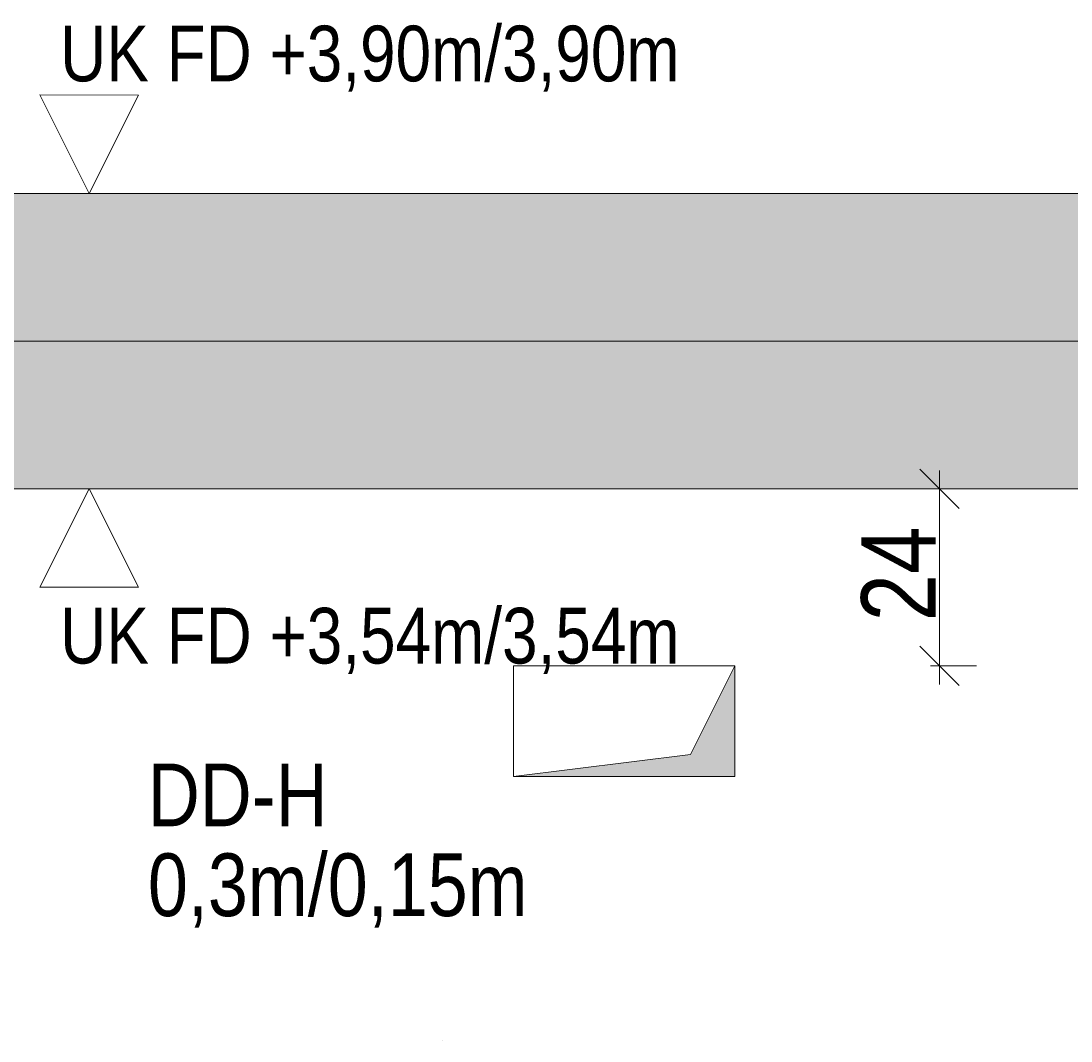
# Model space of a CAD drawing. Extents: x -720 to 300, y 62 to 1162.
# Tile 83 of 143: x -203 to -175, y 846 to 874. Entities that reach past the tile are written whole.
import ezdxf
from ezdxf.lldxf.tags import DXFTag

# ---------------------------------------------------------------- set-up
doc = ezdxf.new("R2010")
doc.units = 0
doc.layers.get('0').update_dxf_attribs({"lineweight": 13})
for name, color, linetype, lineweight, true_color in [('00_Beschriftung UZ', 3, 'Continuous', 35, 0x00ff00), ('30 -35 Decken- 1 Konstruktion-Träger- Stahlbeton', 7, 'Continuous', 13, 0x33aa00), ('30 -35 Decken- 11 Durchbruch', 5, 'Continuous', 15, 0x0000ff), ('70 -76 Bemaßung- 2 Allgemein', 9, 'Continuous', 5, 0x808080), ('iwb_Schraffur_Unterzug', 7, 'Continuous', 5, 0xffffcc)]:
    doc.layers.add(name, color=color, linetype=linetype, lineweight=lineweight, true_color=true_color)
doc.layers.add('70 -71 Achsen- 1 Gebäudeachsen', color=7, linetype='STRICHPUNKT2-A06G94018I', lineweight=18)
doc.styles.get("Standard").update_dxf_attribs({"font": 'ARIALN.TTF'})
tags = doc.linetypes.add('fein_strichliert-A06G94028I', pattern=[4, 1, -2, 1]).pattern_tags.tags
tags[8:9] = [DXFTag(74, 4), DXFTag(75, 0), DXFTag(340, '0'), DXFTag(46, 0.0), DXFTag(50, 0.0), DXFTag(44, 0.0), DXFTag(45, 0.0)]
tags[6:7] = [DXFTag(74, 4), DXFTag(75, 0), DXFTag(340, '0'), DXFTag(46, 0.0), DXFTag(50, 0.0), DXFTag(44, 0.0), DXFTag(45, 0.0)]
tags[4:5] = [DXFTag(74, 4), DXFTag(75, 0), DXFTag(340, '0'), DXFTag(46, 0.0), DXFTag(50, 0.0), DXFTag(44, 0.0), DXFTag(45, 0.0)]
tags = doc.linetypes.add('STRICHPUNKT2-A06G94018I', pattern=[12.7, 6.35, -3.175, 0, -3.175]).pattern_tags.tags
tags[10:11] = [DXFTag(74, 4), DXFTag(75, 0), DXFTag(340, '0'), DXFTag(46, 0.0), DXFTag(50, 0.0), DXFTag(44, 0.0), DXFTag(45, 0.0)]
tags[8:9] = [DXFTag(74, 4), DXFTag(75, 0), DXFTag(340, '0'), DXFTag(46, 0.0), DXFTag(50, 0.0), DXFTag(44, 0.0), DXFTag(45, 0.0)]
tags[6:7] = [DXFTag(74, 4), DXFTag(75, 0), DXFTag(340, '0'), DXFTag(46, 0.0), DXFTag(50, 0.0), DXFTag(44, 0.0), DXFTag(45, 0.0)]
tags[4:5] = [DXFTag(74, 4), DXFTag(75, 0), DXFTag(340, '0'), DXFTag(46, 0.0), DXFTag(50, 0.0), DXFTag(44, 0.0), DXFTag(45, 0.0)]

# ---------------------------------------------------------------- blocks, each defined once
blk = doc.blocks.new('Referenz-A06G94038I')
at = {"layer": '00_Beschriftung UZ', "color": 0, "linetype": 'Continuous', "lineweight": -2, "ltscale": 0.13}
for p, q in [((-202.883, 872.083), (-201.551, 869.412)), ((-200.213, 872.081), (-202.883, 872.083)), ((-201.551, 869.412), (-200.213, 872.081)), ((-202.883, 858.742), (-201.551, 861.412)), ((-201.551, 861.412), (-200.213, 858.743)), ((-200.213, 858.743), (-202.883, 858.742))]:
    blk.add_line(p, q, dxfattribs=at)
at = {"layer": '30 -35 Decken- 1 Konstruktion-Träger- Stahlbeton', "color": 0, "linetype": 'fein_strichliert-A06G94028I', "lineweight": -2, "ltscale": 0.13}
for p, q in [((-298.357, 869.412), (-36.857, 869.412)), ((-298.357, 861.412), (-36.857, 861.412))]:
    blk.add_line(p, q, dxfattribs=at)
at = {"layer": '30 -35 Decken- 11 Durchbruch', "color": 0, "linetype": 'Continuous', "lineweight": -2, "ltscale": 0.13}
for p, q in [((-190.057, 853.612), (-190.057, 856.612)), ((-190.057, 856.612), (-184.057, 856.612)), ((-184.057, 856.612), (-185.257, 854.212)), ((-184.057, 853.612), (-184.057, 856.612)), ((-185.257, 854.212), (-190.057, 853.612)), ((-190.057, 853.612), (-184.057, 853.612))]:
    blk.add_line(p, q, dxfattribs=at)
at = {"layer": '30 -35 Decken- 11 Durchbruch', "color": 0, "lineweight": -2}
for points in [[(-184.057, 853.612), (-185.257, 854.212), (-184.057, 856.612)], [(-185.257, 853.612), (-190.057, 853.612), (-185.257, 854.212)], [(-185.257, 853.612), (-185.257, 854.212), (-184.057, 853.612)]]:
    blk.add_solid(points, dxfattribs=at)
at = {"layer": '70 -71 Achsen- 1 Gebäudeachsen', "color": 0, "linetype": 'STRICHPUNKT2-A06G94018I', "lineweight": -2, "ltscale": 0.13}
blk.add_line((-682.362, 865.412), (76.456, 865.412), dxfattribs=at)
at = {"layer": '70 -76 Bemaßung- 2 Allgemein', "color": 0, "linetype": 'Continuous', "lineweight": -2, "ltscale": 0.13}
for p, q in [((-179.047, 861.943), (-177.985, 860.882)), ((-178.516, 861.912), (-178.516, 860.352)), ((-178.199, 861.412), (-177.516, 861.412)), ((-178.516, 857.673), (-178.516, 860.352)), ((-178.516, 856.112), (-178.516, 857.673)), ((-177.985, 856.082), (-179.047, 857.143)), ((-178.758, 856.612), (-177.516, 856.612))]:
    blk.add_line(p, q, dxfattribs=at)
at = {"layer": '00_Beschriftung UZ', "color": 0, "linetype": 'ByBlock', "lineweight": -2, "ltscale": 0.13, "char_height": 1.51033, "attachment_point": 1}
for s, insert in [('{\\fArial Narrow;UK FD +3,90m/3,90m}', (-202.333, 873.962)), ('{\\fArial Narrow;UK UZ +3,54m/3,54m}', (-221.257, 866.607)), ('{\\fArial Narrow;UK FD +3,54m/3,54m}', (-202.333, 858.187))]:
    blk.add_mtext(s, dxfattribs=dict(at, insert=insert))
at = {"layer": '30 -35 Decken- 11 Durchbruch', "color": 0, "linetype": 'Continuous', "lineweight": -2, "ltscale": 0.13, "char_height": 1.7, "attachment_point": 1}
for s, insert in [('{\\fArial Narrow;DD-H}', (-199.956, 853.968)), ('{\\fArial Narrow;0,3m/0,15m}', (-199.956, 851.532))]:
    blk.add_mtext(s, dxfattribs=dict(at, insert=insert))
at = {"layer": '30 -35 Decken- 11 Durchbruch', "color": 0, "linetype": 'ByBlock', "lineweight": -2, "ltscale": 0.13, "insert": (-191.987, 846.453), "char_height": 0.0036, "attachment_point": 1}
for s in ['{\\fArial Narrow;prm0_type}', '{\\fArial Narrow;prm1_type}', '{\\fArial Narrow;prm2_value}', '{\\fArial Narrow;prm0_name}', '{\\fArial Narrow;prm2_name}', '{\\fArial Narrow;IFC_UUID}', '{\\fArial Narrow;instanceID}', '{\\fArial Narrow;prm0_value}', '{\\fArial Narrow;prm1_name}', '{\\fArial Narrow;prm1_value}', '{\\fArial Narrow;prm2_type}', '{\\fArial Narrow;prm3_name}', '{\\fArial Narrow;prm3_type}', '{\\fArial Narrow;prm3_value}', '{\\fArial Narrow;prm4_name}', '{\\fArial Narrow;prm4_type}', '{\\fArial Narrow;prm4_value}', '{\\fArial Narrow;prm5_name}', '{\\fArial Narrow;prm5_type}', '{\\fArial Narrow;prm6_value}', '{\\fArial Narrow;prm7_value}', '{\\fArial Narrow;prm6_name}', '{\\fArial Narrow;prm7_type}', '{\\fArial Narrow;prm5_value}', '{\\fArial Narrow;prm7_name}', '{\\fArial Narrow;prm6_type}']:
    blk.add_mtext(s, dxfattribs=at)
at = {"layer": '70 -76 Bemaßung- 2 Allgemein', "color": 0, "linetype": 'Continuous', "lineweight": -2, "ltscale": 0.13, "insert": (-180.634, 857.82), "char_height": 2.01377, "attachment_point": 1, "rotation": 90}
blk.add_mtext('{\\fArial Narrow;24}', dxfattribs=at)
blk = doc.blocks.new('Referenz-A06G94058I')
at = {"layer": 'iwb_Schraffur_Unterzug', "linetype": 'Continuous', "ltscale": 0.13}
for points in [[(-682.362, 869.412), (4.144, 869.412), (-682.362, 867.154)], [(-682.362, 867.154), (4.144, 869.412), (4.144, 861.412)], [(-682.362, 867.154), (4.144, 861.412), (-682.362, 863.67)], [(-682.362, 863.67), (4.144, 861.412), (-682.362, 861.412)]]:
    blk.add_solid(points, dxfattribs=at)

msp = doc.modelspace()

# ---------------------------------------------------------------- block references
at = {"color": 8, "lineweight": 13, "ltscale": 0.13, "true_color": 0x808080}
msp.add_blockref('Referenz-A06G94038I', (0, 0), dxfattribs=at)
at = {"color": 8, "lineweight": 25, "ltscale": 0.25, "true_color": 0x808080}
msp.add_blockref('Referenz-A06G94058I', (0, 0), dxfattribs=at)

doc.saveas('drawing.dxf')
